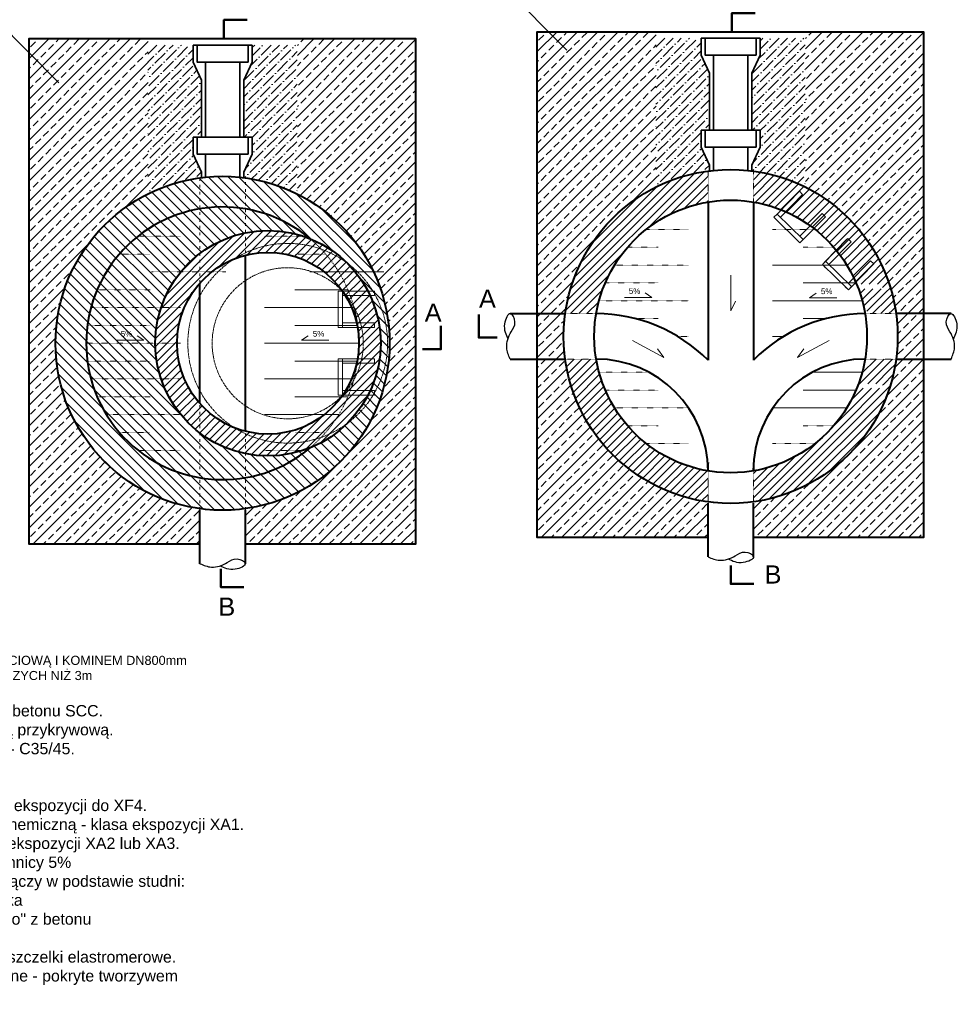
# Model space of a CAD drawing. Header units: millimetres. Extents: x 2899 to 19905, y -19 to 6657.
# Tile 5 of 6: x 8707 to 12837, y -19 to 4316. Entities that reach past the tile are written whole.
import ezdxf

# ---------------------------------------------------------------- set-up
doc = ezdxf.new("R2010")
doc.units = ezdxf.units.MM
doc.linetypes.add('ACAD_ISO03W100', pattern=[30, 12, -18])
doc.linetypes.add('ACAD_ISO04W100', pattern=[30.5, 24, -3, 0.5, -3])
for name, color, linetype, lineweight in [('kregi', 5, 'Continuous', 35), ('odnośniki', 7, 'Continuous', 15), ('Przekrój', 1, 'Continuous', 40), ('Stopnie', 22, 'Continuous', 13), ('Szrafowanie', 251, 'Continuous', 9), ('Tabela 1', 7, 'Continuous', 20), ('Widok', 8, 'Continuous', 20), ('Wymiarowanie', 84, 'Continuous', 13)]:
    doc.layers.add(name, color=color, linetype=linetype, lineweight=lineweight)
doc.layers.add('studnia', color=3, linetype='Continuous')
doc.styles.add('arial', font='arial.ttf')
doc.styles.get("Standard").update_dxf_attribs({"font": 'arial.ttf'})
pattern_1 = [(45, (-786.9844985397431, -182.2181299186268), (13.47038418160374, 49.39140866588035), [63.5, -12.7, 0, -12.7])]
pattern_2 = [(45, (-786.9844985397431, -182.2181299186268), (-44.90128060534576, 44.90128060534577), []), (45, (-742.0831985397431, -182.2181299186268), (-44.90128060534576, 44.90128060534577), [31.75, -15.875])]
pattern_3 = [(45, (1448.941075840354, -152.2557850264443), (13.47038418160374, 49.39140866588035), [63.5, -12.7, 0, -12.7])]
pattern_4 = [(45, (1448.941075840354, -152.2557850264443), (-44.90128060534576, 44.90128060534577), []), (45, (1493.842375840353, -152.2557850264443), (-44.90128060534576, 44.90128060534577), [31.75, -15.875])]
pattern_5 = [(45, (19606.36549835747, 864.292718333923), (-17.9605122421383, 17.96051224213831), [])]

msp = doc.modelspace()

# ---------------------------------------------------------------- hatches: boundary and pattern name
at = {"layer": 'Szrafowanie'}
h = msp.add_hatch(dxfattribs=at)
h.set_pattern_fill('ANSI33', color=256, scale=10, style=0)
h.set_pattern_definition(pattern_4)
h.paths.add_polyline_path([(11100.53446755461, 2921.181655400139, -0.284482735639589), (11507.81502032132, 3579.07599638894), (11507.81502032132, 4262.181655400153), (10984.67271282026, 4262.181655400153), (10984.67271282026, 2036.181655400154), (11736.03446755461, 2036.181655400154), (11736.03446755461, 2187.355381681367), (11736.03446755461, 2192.947661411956, -0.3749779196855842)])
h = msp.add_hatch(dxfattribs=at)
h.set_pattern_fill('ANSI33', color=256, scale=10, style=0)
h.set_pattern_definition(pattern_4)
h.paths.add_polyline_path([(12684.67271282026, 4262.181655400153), (12164.82468004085, 4262.181655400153), (12164.82468004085, 3578.291201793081, -0.2838372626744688), (12570.53446755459, 2921.181655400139, -0.3745863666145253), (11936.0344675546, 2193.08499286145), (11936.0344675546, 2187.35538168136), (11936.03446755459, 2036.181655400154), (12684.67271282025, 2036.181655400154)])
h = msp.add_hatch(dxfattribs=at)
h.set_pattern_fill('ANSI33', color=256, scale=10, style=0)
h.set_pattern_definition(pattern_2)
h.paths.add_polyline_path([(8864.608893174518, 2891.219310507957, -0.284482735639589), (9271.889445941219, 3549.113651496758), (9271.88944594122, 4232.21931050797), (8748.74713844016, 4232.21931050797), (8748.74713844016, 2006.219310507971), (9500.108893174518, 2006.219310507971), (9500.108893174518, 2157.393036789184), (9500.108893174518, 2162.985316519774, -0.3749779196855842)])
h = msp.add_hatch(dxfattribs=at)
h.set_pattern_fill('ANSI36', color=256, scale=8, style=0)
h.set_pattern_definition(pattern_1)
h.paths.add_polyline_path([(9507.011437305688, 4049.827522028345), (9470.108893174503, 4129.068636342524), (9470.108893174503, 4204.068636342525), (9271.177747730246, 4204.068636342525), (9271.177747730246, 3548.758649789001, -0.08442902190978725), (9507.011437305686, 3620.363131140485), (9507.011437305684, 3644.914198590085), (9470.108893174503, 3724.155312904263), (9470.108893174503, 3799.155312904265), (9487.608893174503, 3799.155312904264), (9507.011437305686, 3799.155312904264)])
h = msp.add_hatch(dxfattribs=at)
h.set_pattern_fill('ANSI36', color=256, scale=8, style=0)
h.set_pattern_definition(pattern_1)
h.paths.add_polyline_path([(9928.040038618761, 4204.068636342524), (9730.011437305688, 4204.068636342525), (9730.011437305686, 4129.068636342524), (9693.011437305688, 4049.827522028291), (9693.011437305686, 3799.155312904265), (9712.511437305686, 3799.155312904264), (9730.011437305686, 3799.155312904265), (9730.011437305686, 3724.155312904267), (9693.011437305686, 3644.914198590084), (9693.011437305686, 3620.260437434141, -0.08415100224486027), (9928.040038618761, 3548.758649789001)])
h = msp.add_hatch(dxfattribs=at)
h.set_pattern_fill('ANSI33', color=256, scale=10, style=0)
h.set_pattern_definition(pattern_2)
h.paths.add_polyline_path([(10448.74713844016, 4232.21931050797), (9928.899105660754, 4232.21931050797), (9928.899105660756, 3548.328856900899, -0.2838372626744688), (10334.60889317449, 2891.219310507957, -0.3745863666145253), (9700.108893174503, 2163.122647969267), (9700.108893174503, 2157.393036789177), (9700.108893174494, 2006.219310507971), (10448.74713844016, 2006.219310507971)])
h = msp.add_hatch(dxfattribs=at)
h.set_pattern_fill('ANSI36', color=256, scale=8, style=0)
h.set_pattern_definition(pattern_3)
h.paths.add_polyline_path([(11742.93701168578, 4079.789866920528), (11706.0344675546, 4159.030981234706), (11706.0344675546, 4234.030981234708), (11507.10332211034, 4234.030981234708), (11507.10332211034, 3578.720994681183, -0.08442902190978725), (11742.93701168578, 3650.325476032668), (11742.93701168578, 3674.876543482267), (11706.0344675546, 3754.117657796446), (11706.0344675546, 3829.117657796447), (11723.5344675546, 3829.117657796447), (11742.93701168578, 3829.117657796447)])
h = msp.add_hatch(dxfattribs=at)
h.set_pattern_fill('ANSI36', color=256, scale=8, style=0)
h.set_pattern_definition(pattern_3)
h.paths.add_polyline_path([(12163.96561299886, 4234.030981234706), (11965.93701168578, 4234.030981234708), (11965.93701168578, 4159.030981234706), (11928.93701168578, 4079.789866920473), (11928.93701168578, 3829.117657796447), (11948.43701168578, 3829.117657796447), (11965.93701168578, 3829.117657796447), (11965.93701168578, 3754.11765779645), (11928.93701168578, 3674.876543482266), (11928.93701168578, 3650.222782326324, -0.08415100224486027), (12163.96561299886, 3578.720994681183)])
h = msp.add_hatch(dxfattribs=at)
h.set_pattern_fill('ANSI31', color=256, scale=8, style=0)
h.set_pattern_definition(pattern_5)
edge = h.paths.add_edge_path()
edge.add_line((11107.43780501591, 3021.681655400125), (11244.01121852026, 3021.681634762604))
edge.add_arc((11835.5344675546, 2921.181655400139), 600, 99.54564790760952, 170.3575065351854, ccw=False)
edge.add_line((11736.03446755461, 3512.873931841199), (11736.03446755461, 3649.415649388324))
edge.add_arc((11835.5344675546, 2921.18165540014), 734.9999999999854, 97.78025569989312, 172.1410591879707)
h = msp.add_hatch(dxfattribs=at)
h.set_pattern_fill('ANSI31', color=256, scale=8, style=0)
h.set_pattern_definition(pattern_5)
edge = h.paths.add_edge_path()
edge.add_line((12550.21274747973, 3021.681655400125), (12563.63113009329, 3021.681655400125))
edge.add_arc((11835.5344675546, 2921.181655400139), 734.9999999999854, 7.858940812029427, 82.14105918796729)
edge.add_line((11936.03446755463, 3649.278317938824), (11936.03446755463, 3512.704900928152))
edge.add_arc((11835.5344675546, 2921.181655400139), 600, 43.627697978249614, 80.35750453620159, ccw=False)
edge.add_arc((12122.40946755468, 2921.18165540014), 439.4495378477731, 31.515502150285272, 70.39806198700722, ccw=False)
edge.add_line((12497.0396554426, 3150.894777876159), (12504.09424595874, 3150.894777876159))
edge.add_line((12504.09424595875, 3150.894777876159), (12504.09424595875, 3138.971981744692))
edge.add_arc((12122.40946755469, 2921.181655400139), 439.4495378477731, 13.22026489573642, 29.709193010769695, ccw=False)
edge = h.paths.add_edge_path()
edge.add_line((12563.76846154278, 2821.681655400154), (12550.44643595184, 2821.681655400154))
edge.add_arc((12122.40946755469, 2921.181655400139), 439.4495378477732, 330.29080698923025, 346.9136286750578, ccw=False)
edge.add_line((12504.09424595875, 2703.391329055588), (12504.09424595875, 2693.274320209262))
edge.add_line((12504.09424595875, 2693.274320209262), (12498.14094465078, 2693.274320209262))
edge.add_arc((12122.40946755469, 2921.181655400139), 439.4495378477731, 289.60193801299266, 328.7602683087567, ccw=False)
edge.add_arc((11835.5344675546, 2921.181655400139), 600, 279.6424954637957, 316.3723020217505, ccw=False)
edge.add_line((11936.0344675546, 2329.658409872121), (11936.0344675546, 2193.08499286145))
edge.add_arc((11835.5344675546, 2921.181655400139), 734.9999999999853, 277.8589408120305, 352.2197443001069)
h = msp.add_hatch(dxfattribs=at)
h.set_pattern_fill('ANSI31', color=256, scale=10, angle=90, style=0)
h.set_pattern_definition([(135, (-110717.1586042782, -12039.89912002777), (-22.45064030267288, -22.45064030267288), [])])
edge = h.paths.add_edge_path()
edge.add_arc((9799.608893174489, 2891.219310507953), 496.0000000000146, 0, 360)
edge = h.paths.add_edge_path()
edge.add_arc((9599.608893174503, 2891.219310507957), 734.9999999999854, 0, 360)
h = msp.add_hatch(dxfattribs=at)
h.set_pattern_fill('ANSI31', color=256, scale=8, style=0)
h.set_pattern_definition([(45, (-110717.1586042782, -12039.89912002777), (-17.9605122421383, 17.96051224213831), [])])
edge = h.paths.add_edge_path()
edge.add_arc((9799.608893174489, 2891.219310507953), 400.0000000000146, 0, 360)
edge = h.paths.add_edge_path()
edge.add_arc((9799.608893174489, 2891.219310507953), 496.0000000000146, 0, 360)
h = msp.add_hatch(dxfattribs=at)
h.set_pattern_fill('ANSI31', color=256, scale=8, style=0)
h.set_pattern_definition(pattern_5)
h.paths.add_polyline_path([(12269.83750774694, 3335.163381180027, -0.092402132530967), (12389.81948571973, 3150.894777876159), (12497.0396554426, 3150.894777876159, 0.1713039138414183)], flags=17)
h = msp.add_hatch(dxfattribs=at)
h.set_pattern_fill('ANSI31', color=256, scale=8, style=0)
h.set_pattern_definition(pattern_5)
edge = h.paths.add_edge_path()
edge.add_line((12439.37460568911, 3021.681655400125), (12550.21274747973, 3021.681655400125))
edge.add_arc((12122.40946755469, 2921.181655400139), 439.4495378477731, 13.22026489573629, 29.70919301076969)
edge.add_line((12504.09424595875, 3138.971981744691), (12504.09424595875, 3130.894777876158))
edge.add_line((12504.09424595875, 3130.894777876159), (12397.69139071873, 3130.894777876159))
edge.add_arc((11835.5344675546, 2921.18165540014), 600, 15.499792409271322, 20.458073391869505, ccw=False)
edge.add_arc((12122.40946755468, 2921.18165540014), 332.51638875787, 17.59223709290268, 28.829486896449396, ccw=False)
edge = h.paths.add_edge_path()
edge.add_line((12550.44643595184, 2821.681655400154), (12439.68994094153, 2821.681655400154))
edge.add_arc((12122.40946755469, 2921.181655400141), 332.5163887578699, 331.17051310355, 342.5884365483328, ccw=False)
edge.add_arc((11835.5344675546, 2921.181655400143), 600, 339.7258650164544, 344.50020759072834, ccw=False)
edge.add_line((12398.36174121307, 2713.274320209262), (12504.09424595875, 2713.274320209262))
edge.add_line((12504.09424595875, 2713.274320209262), (12504.09424595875, 2703.391329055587))
edge.add_arc((12122.40946755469, 2921.181655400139), 439.4495378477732, 330.2908069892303, 346.9136286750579)
h = msp.add_hatch(dxfattribs=at)
h.set_pattern_fill('ANSI31', color=256, scale=8, style=0)
h.set_pattern_definition(pattern_5)
edge = h.paths.add_edge_path()
edge.add_line((11243.84219111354, 2821.681655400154), (11107.30047356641, 2821.681655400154))
edge.add_arc((11835.5344675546, 2921.181655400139), 734.9999999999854, 187.7802556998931, 262.2197443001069)
edge.add_line((11736.03446755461, 2192.947661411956), (11736.03446755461, 2329.489378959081))
edge.add_arc((11835.5344675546, 2921.181655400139), 600, 189.5456479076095, 260.4543520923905, ccw=False)
h = msp.add_hatch(dxfattribs=at)
h.set_pattern_fill('ANSI31', color=256, scale=8, style=0)
h.set_pattern_definition(pattern_5)
h.paths.add_polyline_path([(12498.14094465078, 2693.274320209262), (12390.56441860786, 2693.274320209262, -0.0932230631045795), (12269.83750774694, 2507.199929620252, 0.1725427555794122)], flags=17)

# ---------------------------------------------------------------- linework, layer by layer
at = {"layer": 'kregi', "color": 2}
for points in [[(9470.108893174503, 4129.068636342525), (9470.108893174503, 4204.068636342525)], [(9470.108893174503, 4204.068636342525), (9487.608893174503, 4204.068636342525)], [(9487.706349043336, 4129.068636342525), (9487.706349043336, 4204.068636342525)], [(9487.706349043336, 4129.068636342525), (9487.706349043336, 4204.068636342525)], [(9712.511437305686, 4129.068636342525), (9712.511437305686, 4204.068636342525)], [(9712.511437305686, 4204.068636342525), (9730.011437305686, 4204.068636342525)], [(9730.011437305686, 4129.068636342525), (9730.011437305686, 4204.068636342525)], [(11706.0344675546, 4159.030981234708), (11706.0344675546, 4234.030981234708)], [(11706.0344675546, 4234.030981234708), (11723.5344675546, 4234.030981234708)], [(11723.63192342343, 4159.030981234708), (11723.63192342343, 4234.030981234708)], [(11723.63192342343, 4159.030981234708), (11723.63192342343, 4234.030981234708)], [(11948.43701168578, 4159.030981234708), (11948.43701168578, 4234.030981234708)], [(11948.43701168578, 4234.030981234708), (11965.93701168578, 4234.030981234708)], [(11965.93701168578, 4159.030981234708), (11965.93701168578, 4234.030981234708)], [(9470.108893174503, 4129.068636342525), (9507.011437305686, 4049.827522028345)], [(9524.511437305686, 4129.068636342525), (9524.511437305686, 3799.155312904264)], [(9675.511437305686, 4056.103096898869), (9675.511437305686, 4129.068636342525), (9675.511437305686, 4129.068636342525)], [(9730.011437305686, 4129.068636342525), (9693.011437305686, 4049.827522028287)], [(11706.0344675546, 4159.030981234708), (11742.93701168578, 4079.789866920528)], [(11760.43701168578, 4159.030981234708), (11760.43701168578, 3829.117657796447)], [(11911.43701168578, 4086.065441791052), (11911.43701168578, 4159.030981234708), (11911.43701168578, 4159.030981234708)], [(11965.93701168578, 4159.030981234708), (11928.93701168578, 4079.78986692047)], [(11742.93701168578, 4079.789866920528), (11742.93701168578, 3829.117657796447)], [(11911.43701168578, 3829.117657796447), (11911.43701168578, 4086.065441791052)], [(11928.93701168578, 4079.78986692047), (11928.93701168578, 3829.117657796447)], [(9507.011437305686, 4049.827522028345), (9507.011437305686, 3799.155312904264)], [(9675.511437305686, 3799.155312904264), (9675.511437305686, 4056.103096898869)], [(9693.011437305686, 4049.827522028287), (9693.011437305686, 3799.155312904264)], [(11706.0344675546, 3754.117657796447), (11706.0344675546, 3829.117657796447)], [(11706.0344675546, 3829.117657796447), (11723.5344675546, 3829.117657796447)], [(11723.63192342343, 3754.117657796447), (11723.63192342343, 3829.117657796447)], [(11723.63192342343, 3754.117657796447), (11723.63192342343, 3829.117657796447)], [(11948.43701168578, 3754.117657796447), (11948.43701168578, 3829.117657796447)], [(11948.43701168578, 3829.117657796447), (11965.93701168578, 3829.117657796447)], [(11965.93701168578, 3754.117657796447), (11965.93701168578, 3829.117657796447)], [(9470.108893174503, 3724.155312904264), (9470.108893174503, 3799.155312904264)], [(9470.108893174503, 3799.155312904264), (9487.608893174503, 3799.155312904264)], [(9487.706349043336, 3724.155312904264), (9487.706349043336, 3799.155312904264)], [(9487.706349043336, 3724.155312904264), (9487.706349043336, 3799.155312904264)], [(9712.511437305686, 3724.155312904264), (9712.511437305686, 3799.155312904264)], [(9712.511437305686, 3799.155312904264), (9730.011437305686, 3799.155312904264)], [(9730.011437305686, 3724.155312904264), (9730.011437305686, 3799.155312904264)], [(11706.0344675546, 3754.117657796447), (11742.93701168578, 3674.876543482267)], [(11760.43701168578, 3652.335108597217), (11760.43701168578, 3754.117657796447)], [(11911.43701168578, 3652.251969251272), (11911.43701168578, 3754.117657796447)], [(11965.93701168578, 3754.117657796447), (11928.93701168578, 3674.876543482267)], [(9470.108893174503, 3724.155312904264), (9507.011437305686, 3644.914198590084)], [(9524.511437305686, 3622.372763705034), (9524.511437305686, 3724.155312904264)], [(9675.511437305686, 3622.289624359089), (9675.511437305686, 3724.155312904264)], [(9730.011437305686, 3724.155312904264), (9693.011437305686, 3644.914198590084)], [(9507.011437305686, 3620.363131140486), (9507.011437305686, 3644.914198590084)], [(9693.011437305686, 3620.260437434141), (9693.011437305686, 3644.914198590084)], [(11742.93701168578, 3650.325476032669), (11742.93701168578, 3674.876543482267)], [(11928.93701168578, 3650.222782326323), (11928.93701168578, 3674.876543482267)]]:
    msp.add_lwpolyline(points, dxfattribs=at)
for points in [[(9712.511437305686, 4129.068636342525), (9487.706349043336, 4129.068636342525), (9487.706349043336, 4204.068636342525), (9712.511437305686, 4204.068636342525)], [(11948.43701168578, 4159.030981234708), (11723.63192342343, 4159.030981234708), (11723.63192342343, 4234.030981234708), (11948.43701168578, 4234.030981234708)], [(11948.43701168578, 3754.117657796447), (11723.63192342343, 3754.117657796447), (11723.63192342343, 3829.117657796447), (11948.43701168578, 3829.117657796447)], [(9712.511437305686, 3724.155312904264), (9487.706349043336, 3724.155312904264), (9487.706349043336, 3799.155312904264), (9712.511437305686, 3799.155312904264)]]:
    msp.add_lwpolyline(points, close=True, dxfattribs=at)
at = {"layer": 'odnośniki'}
for points in [[(10312.38816169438, 4456.649709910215), (10842.0106597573, 4456.649709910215), (11114.92321909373, 4181.54167709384)], [(8076.462587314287, 4312.512639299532), (8606.085085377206, 4312.512639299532), (8878.997644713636, 4037.404606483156)]]:
    msp.add_lwpolyline(points, dxfattribs=at)
at = {"layer": 'Przekrój'}
for points in [[(11736.03446755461, 2036.181655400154), (10984.67271282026, 2036.181655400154), (10984.67271282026, 4262.181655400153), (12684.67271282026, 4262.181655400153), (12684.67271282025, 2036.181655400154), (11936.03446755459, 2036.181655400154)], [(9500.108893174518, 2006.219310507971), (8748.74713844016, 2006.219310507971), (8748.74713844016, 4232.21931050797), (10448.74713844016, 4232.21931050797), (10448.74713844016, 2006.219310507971), (9700.108893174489, 2006.219310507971)], [(11736.03446755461, 3512.873931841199), (11736.03446755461, 2816.189400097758)], [(11936.03446755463, 3512.704900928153), (11936.03445542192, 2817.198598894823)], [(9700.108893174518, 2503.792220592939), (9700.108893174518, 3278.646400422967)], [(9500.108893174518, 2626.07831028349), (9500.108893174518, 3156.360310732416)], [(10865.14773751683, 3021.681655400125), (11107.43780501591, 3021.681655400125)], [(12805.92119759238, 3021.681655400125), (12563.63113009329, 3021.681655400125)], [(10865.14773751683, 2821.681655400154), (11107.30047356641, 2821.681655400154)], [(12563.76846154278, 2821.681655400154), (12805.92119759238, 2821.681655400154)], [(11936.03444746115, 2360.848027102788), (11936.03444691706, 2329.658406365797)], [(11736.03446755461, 1950.794925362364), (11736.03446755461, 2187.355381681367)], [(11936.03446755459, 1950.794925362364), (11936.03446755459, 2187.35538168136)], [(9500.108893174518, 1920.832580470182), (9500.108893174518, 2157.393036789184)], [(9700.108893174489, 1920.832580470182), (9700.108893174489, 2157.393036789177)]]:
    msp.add_lwpolyline(points, dxfattribs=at)
for centre, radius in [((11835.5344675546, 2921.181655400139), 734.9999999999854), ((9599.608893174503, 2891.219310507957), 734.9999999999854), ((11835.5344675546, 2921.181655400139), 600), ((11835.5344675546, 2921.181655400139), 600), ((9799.608893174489, 2891.219310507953), 496.0000000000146), ((9799.608893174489, 2891.219310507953), 400.0000000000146)]:
    msp.add_circle(centre, radius, dxfattribs=at)
for centre, radius, start, end in [((9599.608893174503, 2891.219310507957), 600, 50.08876880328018, 309.9112311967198), ((11243.84219111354, 2329.48937895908), 692.1922764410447, 44.67853486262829, 90), ((12427.22674399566, 2329.48937895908), 692.1922764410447, 90, 135.2038655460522), ((11243.84219111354, 2329.48937895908), 492.1922764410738, 0, 90), ((12427.22674399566, 2329.48937895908), 492.1922764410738, 90, 180), ((12427.22674399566, 2329.48937895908), 692.1922764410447, 176.9198167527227, 180), ((11243.84219111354, 2329.48937895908), 692.1922764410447, 0, 0.01399113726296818)]:
    msp.add_arc(centre, radius, start, end, dxfattribs=at)
at = {"layer": 'Stopnie'}
for points in [[(12040.14784573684, 3459.955191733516), (12137.90053328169, 3560.177006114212), (12152.21793533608, 3546.212336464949), (12054.46524779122, 3445.990522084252)], [(12154.68706217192, 3348.237834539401), (12140.72239252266, 3333.920432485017), (12026.18317608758, 3445.637789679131), (12040.14784573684, 3459.955191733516)], [(12040.14784573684, 3459.955191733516), (12154.68706217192, 3348.237834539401)], [(12140.36966011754, 3362.202504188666), (12238.12234766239, 3462.424318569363), (12252.43974971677, 3448.459648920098), (12154.68706217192, 3348.237834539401)], [(12253.55816574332, 3223.864551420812), (12239.24076368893, 3237.829221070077), (12350.95812088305, 3352.368437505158), (12365.27552293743, 3338.403767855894), (12267.52283539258, 3238.181953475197)], [(12253.2054333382, 3252.146623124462), (12347.46695347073, 3348.789086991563)], [(12353.42724771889, 3154.393935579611), (12451.17993526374, 3254.615749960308), (12465.49733731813, 3240.651080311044), (12353.77998012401, 3126.111863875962), (12339.46257806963, 3140.076533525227)], [(10128.16867157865, 2960.932432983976), (10108.16867157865, 2960.932432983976), (10108.16867157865, 3120.932432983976), (10128.16867157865, 3120.932432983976)], [(10128.16867157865, 3120.932432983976), (10128.16867157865, 2960.932432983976)], [(10128.16867157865, 3120.932432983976), (10263.16867157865, 3120.932432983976)], [(10128.16867157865, 3120.932432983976), (10268.16867157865, 3120.932432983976), (10268.16867157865, 3100.932432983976), (10128.16867157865, 3100.932432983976)], [(10128.16867157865, 2980.932432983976), (10268.16867157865, 2980.932432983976), (10268.16867157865, 2960.932432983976), (10128.16867157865, 2960.932432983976)], [(10128.16867157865, 2960.932432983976), (10263.16867157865, 2960.932432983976)], [(10108.16867157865, 2803.311975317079), (10108.16867157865, 2823.311975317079), (10268.16867157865, 2823.311975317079), (10268.16867157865, 2803.311975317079), (10128.16867157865, 2803.311975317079)], [(10128.16867157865, 2823.311975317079), (10263.16867157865, 2823.311975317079)], [(10128.16867157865, 2683.311975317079), (10268.16867157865, 2683.311975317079), (10268.16867157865, 2663.311975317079), (10108.16867157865, 2663.311975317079), (10108.16867157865, 2683.311975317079)], [(10128.16867157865, 2663.311975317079), (10263.16867157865, 2663.311975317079)]]:
    msp.add_lwpolyline(points, dxfattribs=at)
for points in [[(12253.2054333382, 3252.146623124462), (12367.74464977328, 3140.429265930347), (12353.77998012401, 3126.111863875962), (12239.24076368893, 3237.829221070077)], [(10128.16867157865, 2823.311975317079), (10128.16867157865, 2663.311975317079), (10108.16867157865, 2663.311975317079), (10108.16867157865, 2823.311975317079)]]:
    msp.add_lwpolyline(points, close=True, dxfattribs=at)
at = {"layer": 'studnia', "color": 0}
for points in [[(10865.14773751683, 2821.681655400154), (10850.26684346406, 2872.218223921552), (10870.20142760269, 2941.702307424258), (10886.53137673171, 2985.097593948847), (10866.81434631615, 3021.674711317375), (10840.49257032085, 2976.774972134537), (10855.74993998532, 2910.933132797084)], [(12805.92119759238, 2821.681655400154), (12820.80209164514, 2872.218223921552), (12800.86750750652, 2941.702307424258), (12784.53755837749, 2985.097593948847), (12804.25458879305, 3021.674711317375), (12830.57636478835, 2976.774972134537), (12815.31899512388, 2910.933132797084)], [(11736.03446755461, 1950.794925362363), (11786.57103607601, 1935.914031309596), (11856.05511957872, 1955.84861544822), (11899.45040610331, 1972.178564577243), (11936.02752347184, 1952.461534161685), (11891.127784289, 1926.139758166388), (11825.28594495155, 1941.397127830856)], [(9500.108893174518, 1920.832580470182), (9550.645461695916, 1905.951686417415), (9620.129545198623, 1925.886270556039), (9663.52483172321, 1942.216219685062), (9700.101949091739, 1922.499189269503), (9655.2022099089, 1896.177413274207), (9589.360370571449, 1911.434782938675)]]:
    msp.add_spline(points, degree=3, dxfattribs=at)
at = {"layer": 'Widok', "linetype": 'ACAD_ISO03W100', "ltscale": 0.05}
for points in [[(11736.03446755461, 3512.873931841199), (11736.03446755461, 3649.415649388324)], [(11936.03446755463, 3512.704900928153), (11936.03446755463, 3655.00792911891)], [(11464.26474073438, 3392.518891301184), (11650.70807545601, 3392.518891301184)], [(12206.80419437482, 3392.518891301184), (12020.36085965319, 3392.518891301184)], [(9228.339166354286, 3362.556546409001), (9414.782501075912, 3362.556546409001)], [(9970.87861999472, 3362.556546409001), (9784.435285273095, 3362.556546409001)], [(11381.96742450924, 3313.962685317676), (11516.73819959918, 3313.962685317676)], [(12289.10151059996, 3313.962685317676), (12154.33073551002, 3313.962685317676)], [(9146.041850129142, 3284.000340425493), (9280.812625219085, 3284.000340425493)], [(10053.17593621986, 3284.000340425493), (9918.405161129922, 3284.000340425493)], [(11324.39577793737, 3235.406479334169), (11650.70807545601, 3235.406479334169)], [(9287.592540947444, 3205.444134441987), (9613.904838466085, 3205.444134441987)], [(9047.82967780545, 3126.88792845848), (9280.812625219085, 3126.88792845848)], [(11283.75525218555, 3156.850273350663), (11516.73819959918, 3156.850273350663)], [(11256.46997200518, 3078.294067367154), (11650.70807545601, 3078.294067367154)], [(9020.544397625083, 3048.331722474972), (9414.782501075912, 3048.331722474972)], [(11244.01121852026, 3021.681634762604), (11107.43780501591, 3021.681655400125)], [(11416.75002602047, 2999.737861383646), (11516.73819959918, 2999.737861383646)], [(12427.22674399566, 3021.681655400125), (12563.63113009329, 3021.681655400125)], [(9004.773687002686, 2969.775516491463), (9280.812625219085, 2969.775516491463)], [(11603.05020545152, 2921.181655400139), (11650.70807545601, 2921.181655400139)], [(8999.608893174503, 2891.219310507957), (9414.782501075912, 2891.219310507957)], [(11107.30047356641, 2821.681655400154), (11243.84219111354, 2821.681655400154)], [(12427.22674399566, 2821.681655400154), (12563.76846154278, 2821.681655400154)], [(9004.773687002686, 2812.66310452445), (9280.812625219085, 2812.66310452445)], [(9020.544397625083, 2734.106898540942), (9414.782501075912, 2734.106898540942)], [(11256.46997200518, 2764.069243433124), (11474.91269633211, 2764.069243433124)], [(9047.82967780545, 2655.550692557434), (9280.812625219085, 2655.550692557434)], [(11283.75525218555, 2685.513037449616), (11516.73819959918, 2685.513037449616)], [(11324.39577793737, 2606.95683146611), (11650.70807545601, 2606.95683146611)], [(9088.47020355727, 2576.994486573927), (9414.782501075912, 2576.994486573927)], [(11381.96742450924, 2528.400625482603), (11516.73819959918, 2528.400625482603)], [(12289.10151059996, 2528.400625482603), (12154.33073551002, 2528.400625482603)], [(9146.041850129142, 2498.438280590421), (9280.812625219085, 2498.438280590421)], [(10053.17593621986, 2498.438280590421), (9918.405161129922, 2498.438280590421)], [(11464.26474073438, 2449.844419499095), (11650.70807545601, 2449.844419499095)], [(12206.80419437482, 2449.844419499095), (12020.36085965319, 2449.844419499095)], [(9228.339166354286, 2419.882074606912), (9414.782501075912, 2419.882074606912)], [(9970.87861999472, 2419.882074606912), (9784.435285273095, 2419.882074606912)], [(11736.03446755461, 2187.355381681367), (11736.03446755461, 2329.48937895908)], [(11936.0344675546, 2187.35538168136), (11936.0344675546, 2329.658409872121)]]:
    msp.add_lwpolyline(points, dxfattribs=at)
at = {"layer": 'Widok', "linetype": 'ACAD_ISO03W100'}
for points in [[(9500.108893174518, 3156.360310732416), (9500.108893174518, 3619.453304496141)], [(9700.108893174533, 3288.082007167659), (9700.108893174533, 3625.045584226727)], [(9500.108893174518, 2157.393036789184), (9500.108893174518, 2626.07831028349)], [(9700.108893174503, 2157.393036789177), (9700.108893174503, 2494.356613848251)]]:
    msp.add_lwpolyline(points, dxfattribs=at)
at = {"layer": 'Widok', "ltscale": 0.05}
for points in [[(12346.67315717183, 3235.406479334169), (12020.36085965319, 3235.406479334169)], [(10309.86992018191, 3205.444134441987), (9983.55762266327, 3205.444134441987)], [(10151.38810854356, 3126.88792845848), (9918.405161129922, 3126.88792845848)], [(12387.31368292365, 3156.850273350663), (12154.33073551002, 3156.850273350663)], [(12414.59896310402, 3078.294067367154), (12020.36085965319, 3078.294067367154)], [(10178.67338872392, 3048.331722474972), (9784.435285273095, 3048.331722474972)], [(12254.31890908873, 2999.737861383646), (12154.33073551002, 2999.737861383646)], [(10194.44409934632, 2969.775516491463), (9918.405161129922, 2969.775516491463)], [(12068.01872965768, 2921.181655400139), (12020.36085965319, 2921.181655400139)], [(10199.6088931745, 2891.219310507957), (9784.435285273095, 2891.219310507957)], [(10194.44409934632, 2812.66310452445), (9918.405161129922, 2812.66310452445)], [(10178.67338872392, 2734.106898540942), (9784.435285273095, 2734.106898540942)], [(12414.59896310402, 2764.069243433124), (12196.15623877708, 2764.069243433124)], [(10151.38810854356, 2655.550692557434), (9918.405161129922, 2655.550692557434)], [(12387.31368292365, 2685.513037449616), (12154.33073551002, 2685.513037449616)], [(12346.67315717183, 2606.95683146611), (12020.36085965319, 2606.95683146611)], [(10110.74758279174, 2576.994486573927), (9784.435285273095, 2576.994486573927)]]:
    msp.add_lwpolyline(points, dxfattribs=at)
at = {"layer": 'Widok', "linetype": 'ACAD_ISO04W100', "ltscale": 0.5}
for radius in [439.4495378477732, 332.51638875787]:
    msp.add_circle((9886.48389317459, 2891.219310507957), radius, dxfattribs=at)
at = {"layer": 'Widok', "linetype": 'ACAD_ISO03W100', "ltscale": 0.05}
msp.add_arc((9599.608893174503, 2891.219310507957), 600.0000000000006, 309.9112311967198, 50.08876880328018, dxfattribs=at)
at = {"layer": 'Wymiarowanie'}
for p, q in [((11488.57781965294, 3092.988438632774), (11368.42272086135, 3092.962936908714)), ((11488.57781965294, 3092.988438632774), (11459.2190265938, 3112.71597529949)), ((12182.49111545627, 3091.813649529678), (12211.8499085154, 3111.541186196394)), ((12182.49111545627, 3091.813649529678), (12302.64621424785, 3091.788147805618)), ((9252.652245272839, 2904.75176199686), (9132.497146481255, 2904.726260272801)), ((9252.652245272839, 2904.75176199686), (9223.293452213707, 2924.479298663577)), ((9946.565541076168, 2904.75176199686), (9975.9243341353, 2924.479298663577)), ((9946.565541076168, 2904.75176199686), (10066.72063986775, 2904.726260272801))]:
    msp.add_line(p, q, dxfattribs=at)
at = {"layer": 'Wymiarowanie', "lineweight": 50}
for points in [[(11841.30454149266, 4263.593726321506), (11841.30454149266, 4344.683165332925), (11943.55428525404, 4344.683165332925)], [(9605.37896711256, 4233.631381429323), (9605.37896711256, 4314.720820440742), (9707.628710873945, 4314.720820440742)], [(10807.94435396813, 2915.967588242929), (10726.85491495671, 2915.967588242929), (10726.85491495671, 3018.217332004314)], [(10479.77162102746, 2865.223512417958), (10560.86106003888, 2865.223512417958), (10560.86106003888, 2967.473256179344)], [(11836.03446755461, 1912.904273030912), (11836.03446755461, 1831.814834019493), (11938.28421131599, 1831.814834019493)], [(9591.765413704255, 1898.937192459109), (9591.765413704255, 1817.84775344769), (9694.015157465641, 1817.84775344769)]]:
    msp.add_lwpolyline(points, dxfattribs=at)
at = {"layer": 'Wymiarowanie'}
for points in [[(11836.03446475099, 3191.269450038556), (11836.03446475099, 3033.604498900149), (11856.77239928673, 3076.346022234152)], [(11403.60866918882, 2904.063906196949), (11541.89567779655, 2828.33451911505), (11514.36814994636, 2867.053183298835)], [(12268.46026031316, 2904.063906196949), (12130.17325170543, 2828.33451911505), (12157.70077955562, 2867.053183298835)]]:
    msp.add_lwpolyline(points, dxfattribs=at)

# ---------------------------------------------------------------- texts
at = {"layer": 'Tabela 1', "insert": (7800.215209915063, 1648.868433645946), "char_height": 40, "width": 2811.196890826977, "attachment_point": 1, "style": 'arial'}
msp.add_mtext('UWAGI\\P\\PZWIEŃCZENIE Z PŁYTĄ PRZEJŚCIOWĄ I KOMINEM DN800mm \\PSTOSOWAĆ DLA STUDNI GŁĘBSZYCH NIŻ 3m\\P\\pxt2.5;{\\H1.25x;\\P1.   Dennica monolityczna z betonu SCC.\\P2.   Zwieńczenie studni płytą przykrywową.\\P\\pt0;3.   Klasa betonu dla studni - C35/45.\\P4.   Nasiąkliwość do 5%\\P5.   Wodoszczelność W 12.\\P6.   Mrozoodporność - klasa ekspozycji do XF4.\\P\\pt2.5;7.   Odporność na agresję chemiczną - klasa ekspozycji XA1.\\P \\T1.75; \\T2.05; \\T1;Dla cementu HSR klasa ekspozycji XA2 lub XA3.\\P8.   Spadek spocznika w dennicy 5%\\P\\pt0;9. Rodzaje szczelnych przyłączy w podstawie studni:\\P     a) zintegrowana uszczelka\\P     b) wyprofilowane "gniazdo" z betonu \\P     c) przejście szczelne\\P10. Łączenie elementów - uszczelki elastromerowe.\\P11. Stopnie złazowe podwójne - pokryte tworzywem\\P^Iantypoślizgowym}', dxfattribs=at)
at = {"layer": 'Wymiarowanie', "width": 641.9754564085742, "attachment_point": 1, "style": 'arial'}
for s, insert, char_height in [('\\pi213.01;PŁYTA \\P\\pi71.397;PRZEJŚCIOWA', (4898.495108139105, 4370.797471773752), 50), ('\\pi226.8;KRĄG\\P\\pi187.51;DN 1000\\PDN 1200', (4909.46825015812, 3669.72877007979), 50), ('\\pxqc;A', (10444.37046660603, 3127.271632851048), 80), ('\\pxqc;A', (10205.53499630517, 3066.010133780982), 80), ('\\pxqc;B', (11700.88332519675, 1913.637684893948), 80), ('\\pxqc;B', (9297.278047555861, 1771.814295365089), 80), ('\\pi138.23;PIERŚCIEŃ', (5081.499765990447, 928.5356329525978), 50), ('\\pi213.01;PŁYTA \\P\\pi42.304;PRZYKRYWOWA', (4898.49510813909, 722.9229342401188), 50)]:
    msp.add_mtext(s, dxfattribs=dict(at, insert=insert, char_height=char_height))
at = {"layer": 'Wymiarowanie', "char_height": 25, "width": 108.7083228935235}
for insert, attachment_point in [((11438.12494539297, 3133.594497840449), 3), ((12232.94398971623, 3132.419708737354), 1), ((9202.199371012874, 2945.357821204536), 3), ((9997.018415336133, 2945.357821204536), 1)]:
    msp.add_mtext('5%', dxfattribs=dict(at, insert=insert, attachment_point=attachment_point))

doc.saveas('drawing.dxf')
